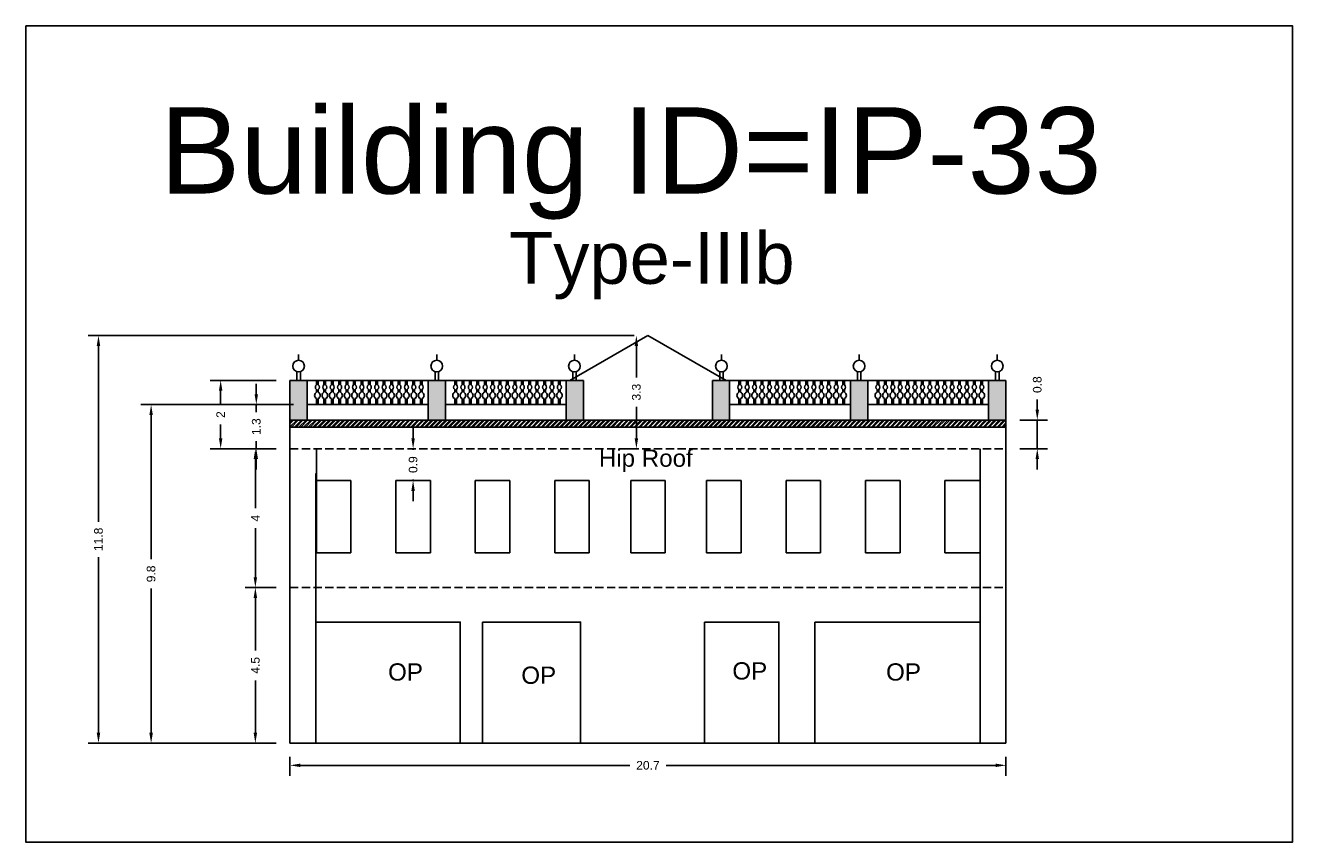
# Model space of a CAD drawing. Header units: metres. Extents: x 3416658 to 3417184, y -6712896 to -6712690.
# Tile 14 of 58: x 3416746 to 3416784, y -6712816 to -6712792. Entities that reach past the tile are written whole.
import ezdxf

# ---------------------------------------------------------------- set-up
doc = ezdxf.new("R2010")
doc.units = ezdxf.units.M
doc.linetypes.add('ACAD_ISO02W100', pattern=[15, 12, -3])
doc.layers.add('Dotted', color=7, linetype='ACAD_ISO02W100', plot=False)
doc.styles.get("Standard").update_dxf_attribs({"font": 'arial.ttf'})
doc.dimstyles.new('ISO-25', dxfattribs={"dimtxt": 0.25, "dimasz": 0.3, "dimexe": 0.3, "dimexo": 0.4, "dimgap": 0.2, "dimtad": 0, "dimdec": 1, "dimdsep": 46, "dimtxsty": 'Standard', "dimcen": 2.5, "dimadec": 0, "dimazin": 0, "dimtfac": 1, "dimtdec": 1, "dimtmove": 0, "dimatfit": 3, "dimfxl": 1, "dimarcsym": 0})

# ---------------------------------------------------------------- blocks, each defined once
blk = doc.blocks.new('*D274')
at = {"color": 0, "lineweight": -2, "transparency": 16777216}
for p, q in [((3416753.506, -6712808.412), (3416752.604, -6712808.412)), ((3416752.904, -6712808.712), (3416752.904, -6712810.233)), ((3416752.904, -6712812.621), (3416752.904, -6712811.1)), ((3416753.506, -6712812.921), (3416752.604, -6712812.921))]:
    blk.add_line(p, q, dxfattribs=at)
at = {"color": 0, "transparency": 16777216}
for points in [[(3416752.854, -6712808.712), (3416752.954, -6712808.712), (3416752.904, -6712808.412)], [(3416752.854, -6712812.621), (3416752.954, -6712812.621), (3416752.904, -6712812.921)]]:
    blk.add_solid(points, dxfattribs=at)
at = {"layer": 'Defpoints', "color": 0, "transparency": 16777216}
for p in [(3416752.904, -6712808.412), (3416753.906, -6712808.412), (3416753.906, -6712812.921)]:
    blk.add_point(p, dxfattribs=at)
at = {"color": 0, "transparency": 16777216, "insert": (3416752.904, -6712810.666), "char_height": 0.25, "attachment_point": 5, "rotation": 90}
blk.add_mtext('4.5', dxfattribs=at)
blk = doc.blocks.new('*D275')
at = {"color": 0, "lineweight": -2, "transparency": 16777216}
for p, q in [((3416753.506, -6712804.389), (3416752.604, -6712804.389)), ((3416752.904, -6712804.689), (3416752.904, -6712806.114)), ((3416752.904, -6712808.112), (3416752.904, -6712806.687)), ((3416753.506, -6712808.412), (3416752.604, -6712808.412))]:
    blk.add_line(p, q, dxfattribs=at)
at = {"color": 0, "transparency": 16777216}
for points in [[(3416752.854, -6712804.689), (3416752.954, -6712804.689), (3416752.904, -6712804.389)], [(3416752.854, -6712808.112), (3416752.954, -6712808.112), (3416752.904, -6712808.412)]]:
    blk.add_solid(points, dxfattribs=at)
at = {"layer": 'Defpoints', "color": 0, "transparency": 16777216}
for p in [(3416752.904, -6712804.389), (3416753.906, -6712804.389), (3416753.906, -6712808.412)]:
    blk.add_point(p, dxfattribs=at)
at = {"color": 0, "transparency": 16777216, "insert": (3416752.904, -6712806.401), "char_height": 0.25, "attachment_point": 5, "rotation": 90}
blk.add_mtext('4', dxfattribs=at)
blk = doc.blocks.new('*D276')
at = {"color": 0, "lineweight": -2, "transparency": 16777216}
for p, q in [((3416752.931, -6712802.809), (3416752.931, -6712802.509)), ((3416754.006, -6712803.109), (3416752.631, -6712803.109)), ((3416752.931, -6712803.109), (3416752.931, -6712803.333)), ((3416753.506, -6712804.389), (3416752.631, -6712804.389)), ((3416752.931, -6712804.389), (3416752.931, -6712804.165)), ((3416752.931, -6712804.689), (3416752.931, -6712804.989))]:
    blk.add_line(p, q, dxfattribs=at)
at = {"color": 0, "transparency": 16777216}
for points in [[(3416752.881, -6712802.809), (3416752.981, -6712802.809), (3416752.931, -6712803.109)], [(3416752.881, -6712804.689), (3416752.981, -6712804.689), (3416752.931, -6712804.389)]]:
    blk.add_solid(points, dxfattribs=at)
at = {"layer": 'Defpoints', "color": 0, "transparency": 16777216}
for p in [(3416752.931, -6712803.109), (3416754.406, -6712803.109), (3416753.906, -6712804.389)]:
    blk.add_point(p, dxfattribs=at)
at = {"color": 0, "transparency": 16777216, "insert": (3416752.931, -6712803.749), "char_height": 0.25, "attachment_point": 5, "rotation": 90}
blk.add_mtext('1.3', dxfattribs=at)
blk = doc.blocks.new('*D277')
at = {"color": 0, "lineweight": -2, "transparency": 16777216}
for p, q in [((3416753.506, -6712802.409), (3416751.599, -6712802.409)), ((3416751.899, -6712802.709), (3416751.899, -6712803.117)), ((3416751.899, -6712804.089), (3416751.899, -6712803.682)), ((3416753.506, -6712804.389), (3416751.599, -6712804.389))]:
    blk.add_line(p, q, dxfattribs=at)
at = {"color": 0, "transparency": 16777216}
for points in [[(3416751.849, -6712802.709), (3416751.949, -6712802.709), (3416751.899, -6712802.409)], [(3416751.849, -6712804.089), (3416751.949, -6712804.089), (3416751.899, -6712804.389)]]:
    blk.add_solid(points, dxfattribs=at)
at = {"layer": 'Defpoints', "color": 0, "transparency": 16777216}
for p in [(3416751.899, -6712802.409), (3416753.906, -6712802.409), (3416753.906, -6712804.389)]:
    blk.add_point(p, dxfattribs=at)
at = {"color": 0, "transparency": 16777216, "insert": (3416751.899, -6712803.399), "char_height": 0.25, "attachment_point": 5, "rotation": 90}
blk.add_mtext('2', dxfattribs=at)
blk = doc.blocks.new('*D278')
at = {"color": 0, "lineweight": -2, "transparency": 16777216}
for p, q in [((3416753.506, -6712803.109), (3416749.585, -6712803.109)), ((3416749.885, -6712803.409), (3416749.885, -6712807.587)), ((3416749.885, -6712812.621), (3416749.885, -6712808.443)), ((3416753.506, -6712812.921), (3416749.585, -6712812.921))]:
    blk.add_line(p, q, dxfattribs=at)
at = {"color": 0, "transparency": 16777216}
for points in [[(3416749.835, -6712803.409), (3416749.935, -6712803.409), (3416749.885, -6712803.109)], [(3416749.835, -6712812.621), (3416749.935, -6712812.621), (3416749.885, -6712812.921)]]:
    blk.add_solid(points, dxfattribs=at)
at = {"layer": 'Defpoints', "color": 0, "transparency": 16777216}
for p in [(3416749.885, -6712803.109), (3416753.906, -6712803.109), (3416753.906, -6712812.921)]:
    blk.add_point(p, dxfattribs=at)
at = {"color": 0, "transparency": 16777216, "insert": (3416749.885, -6712808.015), "char_height": 0.25, "attachment_point": 5, "rotation": 90}
blk.add_mtext('9.8', dxfattribs=at)
blk = doc.blocks.new('*D279')
at = {"color": 0, "lineweight": -2, "transparency": 16777216}
for p, q in [((3416763.871, -6712801.109), (3416748.061, -6712801.109)), ((3416748.361, -6712801.409), (3416748.361, -6712806.502)), ((3416748.361, -6712812.621), (3416748.361, -6712807.528)), ((3416753.506, -6712812.921), (3416748.061, -6712812.921))]:
    blk.add_line(p, q, dxfattribs=at)
at = {"color": 0, "transparency": 16777216}
for points in [[(3416748.311, -6712801.409), (3416748.411, -6712801.409), (3416748.361, -6712801.109)], [(3416748.311, -6712812.621), (3416748.411, -6712812.621), (3416748.361, -6712812.921)]]:
    blk.add_solid(points, dxfattribs=at)
at = {"layer": 'Defpoints', "color": 0, "transparency": 16777216}
for p in [(3416748.361, -6712801.109), (3416764.271, -6712801.109), (3416753.906, -6712812.921)]:
    blk.add_point(p, dxfattribs=at)
at = {"color": 0, "transparency": 16777216, "insert": (3416748.361, -6712807.015), "char_height": 0.25, "attachment_point": 5, "rotation": 90}
blk.add_mtext('11.8', dxfattribs=at)
blk = doc.blocks.new('*D280')
at = {"color": 0, "lineweight": -2, "transparency": 16777216}
for p, q in [((3416763.871, -6712801.109), (3416763.636, -6712801.109)), ((3416763.936, -6712801.409), (3416763.936, -6712802.322)), ((3416763.936, -6712804.089), (3416763.936, -6712803.177)), ((3416763.871, -6712804.389), (3416763.636, -6712804.389))]:
    blk.add_line(p, q, dxfattribs=at)
at = {"color": 0, "transparency": 16777216}
for points in [[(3416763.886, -6712801.409), (3416763.986, -6712801.409), (3416763.936, -6712801.109)], [(3416763.886, -6712804.089), (3416763.986, -6712804.089), (3416763.936, -6712804.389)]]:
    blk.add_solid(points, dxfattribs=at)
at = {"layer": 'Defpoints', "color": 0, "transparency": 16777216}
for p in [(3416764.271, -6712801.109), (3416763.936, -6712804.389), (3416764.271, -6712804.389)]:
    blk.add_point(p, dxfattribs=at)
at = {"color": 0, "transparency": 16777216, "insert": (3416763.936, -6712802.749), "char_height": 0.25, "attachment_point": 5, "rotation": 90}
blk.add_mtext('3.3', dxfattribs=at)
blk = doc.blocks.new('*D281')
at = {"color": 0, "lineweight": -2, "transparency": 16777216}
for p, q in [((3416757.471, -6712804.089), (3416757.471, -6712803.789)), ((3416757.471, -6712804.389), (3416757.471, -6712804.421)), ((3416757.871, -6712804.389), (3416757.771, -6712804.389)), ((3416757.471, -6712805.309), (3416757.471, -6712805.277)), ((3416757.871, -6712805.309), (3416757.771, -6712805.309)), ((3416757.471, -6712805.609), (3416757.471, -6712805.909))]:
    blk.add_line(p, q, dxfattribs=at)
at = {"color": 0, "transparency": 16777216}
for points in [[(3416757.421, -6712804.089), (3416757.521, -6712804.089), (3416757.471, -6712804.389)], [(3416757.421, -6712805.609), (3416757.521, -6712805.609), (3416757.471, -6712805.309)]]:
    blk.add_solid(points, dxfattribs=at)
at = {"layer": 'Defpoints', "color": 0, "transparency": 16777216}
for p in [(3416757.471, -6712804.389), (3416757.471, -6712804.389), (3416757.471, -6712805.309)]:
    blk.add_point(p, dxfattribs=at)
at = {"color": 0, "transparency": 16777216, "insert": (3416757.471, -6712804.849), "char_height": 0.25, "attachment_point": 5, "rotation": 90}
blk.add_mtext('0.9', dxfattribs=at)
blk = doc.blocks.new('*D282')
at = {"color": 0, "lineweight": -2, "transparency": 16777216}
for p, q in [((3416753.906, -6712813.321), (3416753.906, -6712813.863)), ((3416774.636, -6712813.321), (3416774.636, -6712813.863)), ((3416754.206, -6712813.563), (3416763.744, -6712813.563)), ((3416774.336, -6712813.563), (3416764.798, -6712813.563))]:
    blk.add_line(p, q, dxfattribs=at)
at = {"color": 0, "transparency": 16777216}
for points in [[(3416754.206, -6712813.513), (3416754.206, -6712813.613), (3416753.906, -6712813.563)], [(3416774.336, -6712813.513), (3416774.336, -6712813.613), (3416774.636, -6712813.563)]]:
    blk.add_solid(points, dxfattribs=at)
at = {"layer": 'Defpoints', "color": 0, "transparency": 16777216}
for p in [(3416753.906, -6712812.921), (3416774.636, -6712812.921), (3416774.636, -6712813.563)]:
    blk.add_point(p, dxfattribs=at)
at = {"color": 0, "transparency": 16777216, "insert": (3416764.271, -6712813.563), "char_height": 0.25, "attachment_point": 5}
blk.add_mtext('20.7', dxfattribs=at)
blk = doc.blocks.new('*D283')
at = {"color": 0, "lineweight": -2, "transparency": 16777216}
for p, q in [((3416775.544, -6712803.259), (3416775.544, -6712802.959)), ((3416775.036, -6712803.559), (3416775.844, -6712803.559)), ((3416775.544, -6712804.389), (3416775.544, -6712803.559)), ((3416775.036, -6712804.389), (3416775.844, -6712804.389)), ((3416775.544, -6712804.689), (3416775.544, -6712804.989))]:
    blk.add_line(p, q, dxfattribs=at)
at = {"color": 0, "transparency": 16777216}
for points in [[(3416775.494, -6712803.259), (3416775.594, -6712803.259), (3416775.544, -6712803.559)], [(3416775.494, -6712804.689), (3416775.594, -6712804.689), (3416775.544, -6712804.389)]]:
    blk.add_solid(points, dxfattribs=at)
at = {"layer": 'Defpoints', "color": 0, "transparency": 16777216}
for p in [(3416774.636, -6712803.559), (3416775.544, -6712803.559), (3416774.636, -6712804.389)]:
    blk.add_point(p, dxfattribs=at)
at = {"color": 0, "transparency": 16777216, "insert": (3416775.544, -6712802.531), "char_height": 0.25, "attachment_point": 5, "rotation": 90}
blk.add_mtext('0.8', dxfattribs=at)

msp = doc.modelspace()

# ---------------------------------------------------------------- hatches: boundary and pattern name
h = msp.add_hatch(color=256)
h.dxf.hatch_style = 1
h.paths.add_polyline_path([(3416811.953, -6712805.712), (3416811.453, -6712805.712), (3416811.453, -6712810.362), (3416811.953, -6712810.362)])
h.paths.add_polyline_path([(3416811.953, -6712802.512), (3416811.453, -6712802.512), (3416811.453, -6712804.212), (3416811.953, -6712804.212)])
h.paths.add_polyline_path([(3416811.953, -6712804.412), (3416811.453, -6712804.412), (3416811.453, -6712805.532), (3416811.703, -6712805.712), (3416811.953, -6712805.565)])
h.paths.add_polyline_path([(3416797.55, -6712808.336), (3416797.55, -6712807.726), (3416797.035, -6712807.726), (3416797.035, -6712808.336)], flags=9)
h.paths.add_polyline_path([(3416820.558, -6712808.336), (3416820.558, -6712807.726), (3416820.043, -6712807.726), (3416820.043, -6712808.336)], flags=9)
h.paths.add_polyline_path([(3416800.522, -6712805.176), (3416800.652, -6712805.816), (3416801.157, -6712805.714), (3416801.027, -6712805.074)], flags=9)
h.paths.add_polyline_path([(3416808.955, -6712811.527), (3416809.76, -6712811.527), (3416809.76, -6712811.012), (3416808.955, -6712811.012)], flags=9)
h.paths.add_polyline_path([(3416775.968, -6712798.369), (3416804.495, -6712798.369), (3416804.495, -6712793.218), (3416775.968, -6712793.218)], flags=9)
h = msp.add_hatch(color=256)
h.dxf.hatch_style = 1
h.paths.add_polyline_path([(3416754.406, -6712802.409), (3416753.906, -6712802.409), (3416753.906, -6712803.559), (3416754.406, -6712803.559)])
h.paths.add_polyline_path([(3416758.406, -6712802.409), (3416757.906, -6712802.409), (3416757.906, -6712803.559), (3416758.406, -6712803.559)])
h.paths.add_polyline_path([(3416762.406, -6712802.409), (3416761.906, -6712802.409), (3416761.906, -6712803.559), (3416762.406, -6712803.559)])
h.paths.add_polyline_path([(3416766.636, -6712802.409), (3416766.136, -6712802.409), (3416766.136, -6712803.559), (3416766.636, -6712803.559)])
h.paths.add_polyline_path([(3416770.636, -6712802.409), (3416770.136, -6712802.409), (3416770.136, -6712803.559), (3416770.636, -6712803.559)])
h.paths.add_polyline_path([(3416774.636, -6712802.409), (3416774.136, -6712802.409), (3416774.136, -6712803.559), (3416774.636, -6712803.559)])
h = msp.add_hatch()
h.set_pattern_fill('ANSI32', color=256, scale=0.01)
h.set_pattern_definition([(45, (-40.60376, 25.57048), (-0.067351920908, 0.067351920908), []), (45, (-40.55886, 25.57048), (-0.067351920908, 0.067351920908), [])])
h.paths.add_polyline_path([(3416774.636, -6712803.559), (3416753.906, -6712803.559), (3416753.906, -6712803.759), (3416774.636, -6712803.759)])

# ---------------------------------------------------------------- linework, layer by layer
for points in [[(3416746.258, -6712792.133), (3416782.934, -6712792.133), (3416782.934, -6712815.79), (3416746.258, -6712815.79)], [(3416760.271, -6712807.409), (3416760.271, -6712805.309), (3416759.271, -6712805.309), (3416759.271, -6712807.409)], [(3416754.656, -6712809.414), (3416758.836, -6712809.414), (3416758.836, -6712812.921), (3416754.656, -6712812.921)], [(3416759.484, -6712809.414), (3416762.319, -6712809.414), (3416762.319, -6712812.921), (3416759.484, -6712812.921)], [(3416765.904, -6712809.414), (3416768.062, -6712809.414), (3416768.062, -6712812.921), (3416765.904, -6712812.921)], [(3416769.105, -6712809.414), (3416773.886, -6712809.414), (3416773.886, -6712812.921), (3416769.105, -6712812.921)]]:
    msp.add_lwpolyline(points, close=True)
for points in [[(3416764.271, -6712801.109), (3416762.007, -6712802.409)], [(3416764.271, -6712801.109), (3416766.535, -6712802.409)], [(3416754.156, -6712801.825), (3416754.156, -6712801.659)], [(3416758.156, -6712801.825), (3416758.156, -6712801.659)], [(3416762.143, -6712801.825), (3416762.143, -6712801.659)], [(3416766.399, -6712801.825), (3416766.399, -6712801.659)], [(3416770.386, -6712801.825), (3416770.386, -6712801.659)], [(3416774.386, -6712801.825), (3416774.386, -6712801.659)], [(3416754.106, -6712802.409), (3416754.106, -6712802.155)], [(3416754.206, -6712802.409), (3416754.206, -6712802.155)], [(3416758.106, -6712802.409), (3416758.106, -6712802.155)], [(3416758.206, -6712802.409), (3416758.206, -6712802.155)], [(3416762.093, -6712802.409), (3416762.093, -6712802.155)], [(3416762.193, -6712802.409), (3416762.193, -6712802.155)], [(3416766.349, -6712802.409), (3416766.349, -6712802.155)], [(3416766.449, -6712802.409), (3416766.449, -6712802.155)], [(3416770.336, -6712802.409), (3416770.336, -6712802.155)], [(3416770.436, -6712802.409), (3416770.436, -6712802.155)], [(3416774.336, -6712802.409), (3416774.336, -6712802.155)], [(3416774.436, -6712802.409), (3416774.436, -6712802.155)], [(3416753.906, -6712802.409), (3416758.406, -6712802.409)], [(3416753.906, -6712802.409), (3416753.906, -6712805.309)], [(3416754.406, -6712802.409), (3416754.406, -6712803.559)], [(3416757.906, -6712802.409), (3416757.906, -6712803.559)], [(3416757.906, -6712802.409), (3416762.406, -6712802.409)], [(3416758.406, -6712802.409), (3416758.406, -6712803.559)], [(3416761.906, -6712802.409), (3416761.906, -6712803.559)], [(3416761.906, -6712802.409), (3416762.406, -6712802.409)], [(3416762.406, -6712802.409), (3416762.406, -6712803.559)], [(3416766.136, -6712802.409), (3416766.136, -6712803.559)], [(3416766.136, -6712802.409), (3416766.636, -6712802.409)], [(3416766.136, -6712802.409), (3416770.636, -6712802.409)], [(3416766.636, -6712802.409), (3416766.636, -6712803.559)], [(3416770.136, -6712802.409), (3416770.136, -6712803.559)], [(3416770.136, -6712802.409), (3416770.636, -6712802.409)], [(3416770.136, -6712802.409), (3416774.636, -6712802.409)], [(3416770.636, -6712802.409), (3416770.636, -6712803.559)], [(3416774.136, -6712802.409), (3416774.136, -6712803.559)], [(3416774.136, -6712802.409), (3416774.636, -6712802.409)], [(3416774.636, -6712805.309), (3416774.636, -6712802.409)], [(3416754.406, -6712803.109), (3416757.906, -6712803.109)], [(3416758.406, -6712803.109), (3416761.906, -6712803.109)], [(3416766.636, -6712803.109), (3416770.136, -6712803.109)], [(3416770.636, -6712803.109), (3416774.136, -6712803.109)], [(3416753.906, -6712803.559), (3416774.636, -6712803.559)], [(3416753.906, -6712803.759), (3416774.636, -6712803.759)], [(3416754.671, -6712804.389), (3416754.671, -6712807.409)], [(3416773.886, -6712804.389), (3416773.886, -6712812.921)], [(3416754.656, -6712805.109), (3416754.656, -6712812.921)], [(3416753.906, -6712805.309), (3416753.906, -6712812.921)], [(3416754.671, -6712805.309), (3416755.671, -6712805.309)], [(3416755.671, -6712805.309), (3416755.671, -6712807.409)], [(3416756.971, -6712805.309), (3416757.971, -6712805.309)], [(3416756.971, -6712805.309), (3416756.971, -6712807.409)], [(3416757.971, -6712805.309), (3416757.971, -6712807.409)], [(3416761.571, -6712805.309), (3416762.571, -6712805.309)], [(3416761.571, -6712805.309), (3416761.571, -6712807.409)], [(3416762.571, -6712805.309), (3416762.571, -6712807.409)], [(3416763.771, -6712805.309), (3416763.771, -6712807.409)], [(3416763.771, -6712805.309), (3416764.771, -6712805.309)], [(3416764.771, -6712805.309), (3416764.771, -6712807.409)], [(3416765.971, -6712805.309), (3416765.971, -6712807.409)], [(3416766.971, -6712805.309), (3416765.971, -6712805.309)], [(3416766.971, -6712805.309), (3416766.971, -6712807.409)], [(3416768.271, -6712805.309), (3416768.271, -6712807.409)], [(3416769.271, -6712805.309), (3416768.271, -6712805.309)], [(3416769.271, -6712805.309), (3416769.271, -6712807.409)], [(3416770.571, -6712805.309), (3416770.571, -6712807.409)], [(3416771.571, -6712805.309), (3416770.571, -6712805.309)], [(3416771.571, -6712805.309), (3416771.571, -6712807.409)], [(3416772.871, -6712805.309), (3416772.871, -6712807.409)], [(3416773.871, -6712805.309), (3416772.871, -6712805.309)], [(3416774.636, -6712805.309), (3416774.636, -6712812.921)], [(3416754.671, -6712807.409), (3416755.671, -6712807.409)], [(3416756.971, -6712807.409), (3416757.971, -6712807.409)], [(3416761.571, -6712807.409), (3416762.571, -6712807.409)], [(3416763.771, -6712807.409), (3416764.771, -6712807.409)], [(3416766.971, -6712807.409), (3416765.971, -6712807.409)], [(3416769.271, -6712807.409), (3416768.271, -6712807.409)], [(3416771.571, -6712807.409), (3416770.571, -6712807.409)], [(3416773.871, -6712807.409), (3416772.871, -6712807.409)], [(3416753.906, -6712812.921), (3416774.636, -6712812.921)]]:
    msp.add_lwpolyline(points)
for points in [[(3416754.675, -6712802.409), (3416754.675, -6712802.54, 0.504557), (3416754.675, -6712802.676), (3416754.675, -6712802.749, 0.59952), (3416754.675, -6712802.936), (3416754.675, -6712803.109)], [(3416754.724, -6712803.109), (3416754.724, -6712802.936, 0.59952), (3416754.724, -6712802.749), (3416754.724, -6712802.676, 0.504557), (3416754.724, -6712802.54), (3416754.724, -6712802.409)], [(3416754.89, -6712802.409), (3416754.89, -6712802.54, 0.504557), (3416754.89, -6712802.676), (3416754.89, -6712802.749, 0.59952), (3416754.89, -6712802.936), (3416754.89, -6712803.109)], [(3416754.939, -6712803.109), (3416754.939, -6712802.936, 0.59952), (3416754.939, -6712802.749), (3416754.939, -6712802.676, 0.504557), (3416754.939, -6712802.54), (3416754.939, -6712802.409)], [(3416755.105, -6712802.409), (3416755.105, -6712802.54, 0.504557), (3416755.105, -6712802.676), (3416755.105, -6712802.749, 0.59952), (3416755.105, -6712802.936), (3416755.105, -6712803.109)], [(3416755.153, -6712803.109), (3416755.153, -6712802.936, 0.59952), (3416755.153, -6712802.749), (3416755.153, -6712802.676, 0.504557), (3416755.153, -6712802.54), (3416755.153, -6712802.409)], [(3416755.319, -6712802.409), (3416755.319, -6712802.54, 0.504557), (3416755.319, -6712802.676), (3416755.319, -6712802.749, 0.59952), (3416755.319, -6712802.936), (3416755.319, -6712803.109)], [(3416755.368, -6712803.109), (3416755.368, -6712802.936, 0.59952), (3416755.368, -6712802.749), (3416755.368, -6712802.676, 0.504557), (3416755.368, -6712802.54), (3416755.368, -6712802.409)], [(3416755.534, -6712802.409), (3416755.534, -6712802.54, 0.504557), (3416755.534, -6712802.676), (3416755.534, -6712802.749, 0.59952), (3416755.534, -6712802.936), (3416755.534, -6712803.109)], [(3416755.583, -6712803.109), (3416755.583, -6712802.936, 0.59952), (3416755.583, -6712802.749), (3416755.583, -6712802.676, 0.504557), (3416755.583, -6712802.54), (3416755.583, -6712802.409)], [(3416755.749, -6712802.409), (3416755.749, -6712802.54, 0.504557), (3416755.749, -6712802.676), (3416755.749, -6712802.749, 0.59952), (3416755.749, -6712802.936), (3416755.749, -6712803.109)], [(3416755.798, -6712803.109), (3416755.798, -6712802.936, 0.59952), (3416755.798, -6712802.749), (3416755.798, -6712802.676, 0.504557), (3416755.798, -6712802.54), (3416755.798, -6712802.409)], [(3416755.964, -6712802.409), (3416755.964, -6712802.54, 0.504557), (3416755.964, -6712802.676), (3416755.964, -6712802.749, 0.59952), (3416755.964, -6712802.936), (3416755.964, -6712803.109)], [(3416756.012, -6712803.109), (3416756.012, -6712802.936, 0.59952), (3416756.012, -6712802.749), (3416756.012, -6712802.676, 0.504557), (3416756.012, -6712802.54), (3416756.012, -6712802.409)], [(3416756.179, -6712802.409), (3416756.179, -6712802.54, 0.504557), (3416756.179, -6712802.676), (3416756.179, -6712802.749, 0.59952), (3416756.179, -6712802.936), (3416756.179, -6712803.109)], [(3416756.227, -6712803.109), (3416756.227, -6712802.936, 0.59952), (3416756.227, -6712802.749), (3416756.227, -6712802.676, 0.504557), (3416756.227, -6712802.54), (3416756.227, -6712802.409)], [(3416756.393, -6712802.409), (3416756.393, -6712802.54, 0.504557), (3416756.393, -6712802.676), (3416756.393, -6712802.749, 0.59952), (3416756.393, -6712802.936), (3416756.393, -6712803.109)], [(3416756.442, -6712803.109), (3416756.442, -6712802.936, 0.59952), (3416756.442, -6712802.749), (3416756.442, -6712802.676, 0.504557), (3416756.442, -6712802.54), (3416756.442, -6712802.409)], [(3416756.608, -6712802.409), (3416756.608, -6712802.54, 0.504557), (3416756.608, -6712802.676), (3416756.608, -6712802.749, 0.59952), (3416756.608, -6712802.936), (3416756.608, -6712803.109)], [(3416756.657, -6712803.109), (3416756.657, -6712802.936, 0.59952), (3416756.657, -6712802.749), (3416756.657, -6712802.676, 0.504557), (3416756.657, -6712802.54), (3416756.657, -6712802.409)], [(3416756.823, -6712802.409), (3416756.823, -6712802.54, 0.504557), (3416756.823, -6712802.676), (3416756.823, -6712802.749, 0.59952), (3416756.823, -6712802.936), (3416756.823, -6712803.109)], [(3416756.872, -6712803.109), (3416756.872, -6712802.936, 0.59952), (3416756.872, -6712802.749), (3416756.872, -6712802.676, 0.504557), (3416756.872, -6712802.54), (3416756.872, -6712802.409)], [(3416757.038, -6712802.409), (3416757.038, -6712802.54, 0.504557), (3416757.038, -6712802.676), (3416757.038, -6712802.749, 0.59952), (3416757.038, -6712802.936), (3416757.038, -6712803.109)], [(3416757.086, -6712803.109), (3416757.086, -6712802.936, 0.59952), (3416757.086, -6712802.749), (3416757.086, -6712802.676, 0.504557), (3416757.086, -6712802.54), (3416757.086, -6712802.409)], [(3416757.253, -6712802.409), (3416757.253, -6712802.54, 0.504557), (3416757.253, -6712802.676), (3416757.253, -6712802.749, 0.59952), (3416757.253, -6712802.936), (3416757.253, -6712803.109)], [(3416757.301, -6712803.109), (3416757.301, -6712802.936, 0.59952), (3416757.301, -6712802.749), (3416757.301, -6712802.676, 0.504557), (3416757.301, -6712802.54), (3416757.301, -6712802.409)], [(3416757.467, -6712802.409), (3416757.467, -6712802.54, 0.504557), (3416757.467, -6712802.676), (3416757.467, -6712802.749, 0.59952), (3416757.467, -6712802.936), (3416757.467, -6712803.109)], [(3416757.516, -6712803.109), (3416757.516, -6712802.936, 0.59952), (3416757.516, -6712802.749), (3416757.516, -6712802.676, 0.504557), (3416757.516, -6712802.54), (3416757.516, -6712802.409)], [(3416757.682, -6712802.409), (3416757.682, -6712802.54, 0.504557), (3416757.682, -6712802.676), (3416757.682, -6712802.749, 0.59952), (3416757.682, -6712802.936), (3416757.682, -6712803.109)], [(3416757.731, -6712803.109), (3416757.731, -6712802.936, 0.59952), (3416757.731, -6712802.749), (3416757.731, -6712802.676, 0.504557), (3416757.731, -6712802.54), (3416757.731, -6712802.409)], [(3416758.675, -6712802.409), (3416758.675, -6712802.54, 0.504557), (3416758.675, -6712802.676), (3416758.675, -6712802.749, 0.59952), (3416758.675, -6712802.936), (3416758.675, -6712803.109)], [(3416758.724, -6712803.109), (3416758.724, -6712802.936, 0.59952), (3416758.724, -6712802.749), (3416758.724, -6712802.676, 0.504557), (3416758.724, -6712802.54), (3416758.724, -6712802.409)], [(3416758.89, -6712802.409), (3416758.89, -6712802.54, 0.504557), (3416758.89, -6712802.676), (3416758.89, -6712802.749, 0.59952), (3416758.89, -6712802.936), (3416758.89, -6712803.109)], [(3416758.939, -6712803.109), (3416758.939, -6712802.936, 0.59952), (3416758.939, -6712802.749), (3416758.939, -6712802.676, 0.504557), (3416758.939, -6712802.54), (3416758.939, -6712802.409)], [(3416759.105, -6712802.409), (3416759.105, -6712802.54, 0.504557), (3416759.105, -6712802.676), (3416759.105, -6712802.749, 0.59952), (3416759.105, -6712802.936), (3416759.105, -6712803.109)], [(3416759.153, -6712803.109), (3416759.153, -6712802.936, 0.59952), (3416759.153, -6712802.749), (3416759.153, -6712802.676, 0.504557), (3416759.153, -6712802.54), (3416759.153, -6712802.409)], [(3416759.319, -6712802.409), (3416759.319, -6712802.54, 0.504557), (3416759.319, -6712802.676), (3416759.319, -6712802.749, 0.59952), (3416759.319, -6712802.936), (3416759.319, -6712803.109)], [(3416759.368, -6712803.109), (3416759.368, -6712802.936, 0.59952), (3416759.368, -6712802.749), (3416759.368, -6712802.676, 0.504557), (3416759.368, -6712802.54), (3416759.368, -6712802.409)], [(3416759.534, -6712802.409), (3416759.534, -6712802.54, 0.504557), (3416759.534, -6712802.676), (3416759.534, -6712802.749, 0.59952), (3416759.534, -6712802.936), (3416759.534, -6712803.109)], [(3416759.583, -6712803.109), (3416759.583, -6712802.936, 0.59952), (3416759.583, -6712802.749), (3416759.583, -6712802.676, 0.504557), (3416759.583, -6712802.54), (3416759.583, -6712802.409)], [(3416759.749, -6712802.409), (3416759.749, -6712802.54, 0.504557), (3416759.749, -6712802.676), (3416759.749, -6712802.749, 0.59952), (3416759.749, -6712802.936), (3416759.749, -6712803.109)], [(3416759.798, -6712803.109), (3416759.798, -6712802.936, 0.59952), (3416759.798, -6712802.749), (3416759.798, -6712802.676, 0.504557), (3416759.798, -6712802.54), (3416759.798, -6712802.409)], [(3416759.964, -6712802.409), (3416759.964, -6712802.54, 0.504557), (3416759.964, -6712802.676), (3416759.964, -6712802.749, 0.59952), (3416759.964, -6712802.936), (3416759.964, -6712803.109)], [(3416760.012, -6712803.109), (3416760.012, -6712802.936, 0.59952), (3416760.012, -6712802.749), (3416760.012, -6712802.676, 0.504557), (3416760.012, -6712802.54), (3416760.012, -6712802.409)], [(3416760.179, -6712802.409), (3416760.179, -6712802.54, 0.504557), (3416760.179, -6712802.676), (3416760.179, -6712802.749, 0.59952), (3416760.179, -6712802.936), (3416760.179, -6712803.109)], [(3416760.227, -6712803.109), (3416760.227, -6712802.936, 0.59952), (3416760.227, -6712802.749), (3416760.227, -6712802.676, 0.504557), (3416760.227, -6712802.54), (3416760.227, -6712802.409)], [(3416760.393, -6712802.409), (3416760.393, -6712802.54, 0.504557), (3416760.393, -6712802.676), (3416760.393, -6712802.749, 0.59952), (3416760.393, -6712802.936), (3416760.393, -6712803.109)], [(3416760.442, -6712803.109), (3416760.442, -6712802.936, 0.59952), (3416760.442, -6712802.749), (3416760.442, -6712802.676, 0.504557), (3416760.442, -6712802.54), (3416760.442, -6712802.409)], [(3416760.608, -6712802.409), (3416760.608, -6712802.54, 0.504557), (3416760.608, -6712802.676), (3416760.608, -6712802.749, 0.59952), (3416760.608, -6712802.936), (3416760.608, -6712803.109)], [(3416760.657, -6712803.109), (3416760.657, -6712802.936, 0.59952), (3416760.657, -6712802.749), (3416760.657, -6712802.676, 0.504557), (3416760.657, -6712802.54), (3416760.657, -6712802.409)], [(3416760.823, -6712802.409), (3416760.823, -6712802.54, 0.504557), (3416760.823, -6712802.676), (3416760.823, -6712802.749, 0.59952), (3416760.823, -6712802.936), (3416760.823, -6712803.109)], [(3416760.872, -6712803.109), (3416760.872, -6712802.936, 0.59952), (3416760.872, -6712802.749), (3416760.872, -6712802.676, 0.504557), (3416760.872, -6712802.54), (3416760.872, -6712802.409)], [(3416761.038, -6712802.409), (3416761.038, -6712802.54, 0.504557), (3416761.038, -6712802.676), (3416761.038, -6712802.749, 0.59952), (3416761.038, -6712802.936), (3416761.038, -6712803.109)], [(3416761.086, -6712803.109), (3416761.086, -6712802.936, 0.59952), (3416761.086, -6712802.749), (3416761.086, -6712802.676, 0.504557), (3416761.086, -6712802.54), (3416761.086, -6712802.409)], [(3416761.253, -6712802.409), (3416761.253, -6712802.54, 0.504557), (3416761.253, -6712802.676), (3416761.253, -6712802.749, 0.59952), (3416761.253, -6712802.936), (3416761.253, -6712803.109)], [(3416761.301, -6712803.109), (3416761.301, -6712802.936, 0.59952), (3416761.301, -6712802.749), (3416761.301, -6712802.676, 0.504557), (3416761.301, -6712802.54), (3416761.301, -6712802.409)], [(3416761.467, -6712802.409), (3416761.467, -6712802.54, 0.504557), (3416761.467, -6712802.676), (3416761.467, -6712802.749, 0.59952), (3416761.467, -6712802.936), (3416761.467, -6712803.109)], [(3416761.516, -6712803.109), (3416761.516, -6712802.936, 0.59952), (3416761.516, -6712802.749), (3416761.516, -6712802.676, 0.504557), (3416761.516, -6712802.54), (3416761.516, -6712802.409)], [(3416761.682, -6712802.409), (3416761.682, -6712802.54, 0.504557), (3416761.682, -6712802.676), (3416761.682, -6712802.749, 0.59952), (3416761.682, -6712802.936), (3416761.682, -6712803.109)], [(3416761.731, -6712803.109), (3416761.731, -6712802.936, 0.59952), (3416761.731, -6712802.749), (3416761.731, -6712802.676, 0.504557), (3416761.731, -6712802.54), (3416761.731, -6712802.409)], [(3416766.905, -6712802.409), (3416766.905, -6712802.54, 0.504557), (3416766.905, -6712802.676), (3416766.905, -6712802.749, 0.59952), (3416766.905, -6712802.936), (3416766.905, -6712803.109)], [(3416766.954, -6712803.109), (3416766.954, -6712802.936, 0.59952), (3416766.954, -6712802.749), (3416766.954, -6712802.676, 0.504557), (3416766.954, -6712802.54), (3416766.954, -6712802.409)], [(3416767.12, -6712802.409), (3416767.12, -6712802.54, 0.504557), (3416767.12, -6712802.676), (3416767.12, -6712802.749, 0.59952), (3416767.12, -6712802.936), (3416767.12, -6712803.109)], [(3416767.169, -6712803.109), (3416767.169, -6712802.936, 0.59952), (3416767.169, -6712802.749), (3416767.169, -6712802.676, 0.504557), (3416767.169, -6712802.54), (3416767.169, -6712802.409)], [(3416767.335, -6712802.409), (3416767.335, -6712802.54, 0.504557), (3416767.335, -6712802.676), (3416767.335, -6712802.749, 0.59952), (3416767.335, -6712802.936), (3416767.335, -6712803.109)], [(3416767.383, -6712803.109), (3416767.383, -6712802.936, 0.59952), (3416767.383, -6712802.749), (3416767.383, -6712802.676, 0.504557), (3416767.383, -6712802.54), (3416767.383, -6712802.409)], [(3416767.549, -6712802.409), (3416767.549, -6712802.54, 0.504557), (3416767.549, -6712802.676), (3416767.549, -6712802.749, 0.59952), (3416767.549, -6712802.936), (3416767.549, -6712803.109)], [(3416767.598, -6712803.109), (3416767.598, -6712802.936, 0.59952), (3416767.598, -6712802.749), (3416767.598, -6712802.676, 0.504557), (3416767.598, -6712802.54), (3416767.598, -6712802.409)], [(3416767.764, -6712802.409), (3416767.764, -6712802.54, 0.504557), (3416767.764, -6712802.676), (3416767.764, -6712802.749, 0.59952), (3416767.764, -6712802.936), (3416767.764, -6712803.109)], [(3416767.813, -6712803.109), (3416767.813, -6712802.936, 0.59952), (3416767.813, -6712802.749), (3416767.813, -6712802.676, 0.504557), (3416767.813, -6712802.54), (3416767.813, -6712802.409)], [(3416767.979, -6712802.409), (3416767.979, -6712802.54, 0.504557), (3416767.979, -6712802.676), (3416767.979, -6712802.749, 0.59952), (3416767.979, -6712802.936), (3416767.979, -6712803.109)], [(3416768.028, -6712803.109), (3416768.028, -6712802.936, 0.59952), (3416768.028, -6712802.749), (3416768.028, -6712802.676, 0.504557), (3416768.028, -6712802.54), (3416768.028, -6712802.409)], [(3416768.194, -6712802.409), (3416768.194, -6712802.54, 0.504557), (3416768.194, -6712802.676), (3416768.194, -6712802.749, 0.59952), (3416768.194, -6712802.936), (3416768.194, -6712803.109)], [(3416768.242, -6712803.109), (3416768.242, -6712802.936, 0.59952), (3416768.242, -6712802.749), (3416768.242, -6712802.676, 0.504557), (3416768.242, -6712802.54), (3416768.242, -6712802.409)], [(3416768.409, -6712802.409), (3416768.409, -6712802.54, 0.504557), (3416768.409, -6712802.676), (3416768.409, -6712802.749, 0.59952), (3416768.409, -6712802.936), (3416768.409, -6712803.109)], [(3416768.457, -6712803.109), (3416768.457, -6712802.936, 0.59952), (3416768.457, -6712802.749), (3416768.457, -6712802.676, 0.504557), (3416768.457, -6712802.54), (3416768.457, -6712802.409)], [(3416768.623, -6712802.409), (3416768.623, -6712802.54, 0.504557), (3416768.623, -6712802.676), (3416768.623, -6712802.749, 0.59952), (3416768.623, -6712802.936), (3416768.623, -6712803.109)], [(3416768.672, -6712803.109), (3416768.672, -6712802.936, 0.59952), (3416768.672, -6712802.749), (3416768.672, -6712802.676, 0.504557), (3416768.672, -6712802.54), (3416768.672, -6712802.409)], [(3416768.838, -6712802.409), (3416768.838, -6712802.54, 0.504557), (3416768.838, -6712802.676), (3416768.838, -6712802.749, 0.59952), (3416768.838, -6712802.936), (3416768.838, -6712803.109)], [(3416768.887, -6712803.109), (3416768.887, -6712802.936, 0.59952), (3416768.887, -6712802.749), (3416768.887, -6712802.676, 0.504557), (3416768.887, -6712802.54), (3416768.887, -6712802.409)], [(3416769.053, -6712802.409), (3416769.053, -6712802.54, 0.504557), (3416769.053, -6712802.676), (3416769.053, -6712802.749, 0.59952), (3416769.053, -6712802.936), (3416769.053, -6712803.109)], [(3416769.102, -6712803.109), (3416769.102, -6712802.936, 0.59952), (3416769.102, -6712802.749), (3416769.102, -6712802.676, 0.504557), (3416769.102, -6712802.54), (3416769.102, -6712802.409)], [(3416769.268, -6712802.409), (3416769.268, -6712802.54, 0.504557), (3416769.268, -6712802.676), (3416769.268, -6712802.749, 0.59952), (3416769.268, -6712802.936), (3416769.268, -6712803.109)], [(3416769.316, -6712803.109), (3416769.316, -6712802.936, 0.59952), (3416769.316, -6712802.749), (3416769.316, -6712802.676, 0.504557), (3416769.316, -6712802.54), (3416769.316, -6712802.409)], [(3416769.483, -6712802.409), (3416769.483, -6712802.54, 0.504557), (3416769.483, -6712802.676), (3416769.483, -6712802.749, 0.59952), (3416769.483, -6712802.936), (3416769.483, -6712803.109)], [(3416769.531, -6712803.109), (3416769.531, -6712802.936, 0.59952), (3416769.531, -6712802.749), (3416769.531, -6712802.676, 0.504557), (3416769.531, -6712802.54), (3416769.531, -6712802.409)], [(3416769.697, -6712802.409), (3416769.697, -6712802.54, 0.504557), (3416769.697, -6712802.676), (3416769.697, -6712802.749, 0.59952), (3416769.697, -6712802.936), (3416769.697, -6712803.109)], [(3416769.746, -6712803.109), (3416769.746, -6712802.936, 0.59952), (3416769.746, -6712802.749), (3416769.746, -6712802.676, 0.504557), (3416769.746, -6712802.54), (3416769.746, -6712802.409)], [(3416769.912, -6712802.409), (3416769.912, -6712802.54, 0.504557), (3416769.912, -6712802.676), (3416769.912, -6712802.749, 0.59952), (3416769.912, -6712802.936), (3416769.912, -6712803.109)], [(3416769.961, -6712803.109), (3416769.961, -6712802.936, 0.59952), (3416769.961, -6712802.749), (3416769.961, -6712802.676, 0.504557), (3416769.961, -6712802.54), (3416769.961, -6712802.409)], [(3416770.905, -6712802.409), (3416770.905, -6712802.54, 0.504557), (3416770.905, -6712802.676), (3416770.905, -6712802.749, 0.59952), (3416770.905, -6712802.936), (3416770.905, -6712803.109)], [(3416770.954, -6712803.109), (3416770.954, -6712802.936, 0.59952), (3416770.954, -6712802.749), (3416770.954, -6712802.676, 0.504557), (3416770.954, -6712802.54), (3416770.954, -6712802.409)], [(3416771.12, -6712802.409), (3416771.12, -6712802.54, 0.504557), (3416771.12, -6712802.676), (3416771.12, -6712802.749, 0.59952), (3416771.12, -6712802.936), (3416771.12, -6712803.109)], [(3416771.169, -6712803.109), (3416771.169, -6712802.936, 0.59952), (3416771.169, -6712802.749), (3416771.169, -6712802.676, 0.504557), (3416771.169, -6712802.54), (3416771.169, -6712802.409)], [(3416771.335, -6712802.409), (3416771.335, -6712802.54, 0.504557), (3416771.335, -6712802.676), (3416771.335, -6712802.749, 0.59952), (3416771.335, -6712802.936), (3416771.335, -6712803.109)], [(3416771.383, -6712803.109), (3416771.383, -6712802.936, 0.59952), (3416771.383, -6712802.749), (3416771.383, -6712802.676, 0.504557), (3416771.383, -6712802.54), (3416771.383, -6712802.409)], [(3416771.549, -6712802.409), (3416771.549, -6712802.54, 0.504557), (3416771.549, -6712802.676), (3416771.549, -6712802.749, 0.59952), (3416771.549, -6712802.936), (3416771.549, -6712803.109)], [(3416771.598, -6712803.109), (3416771.598, -6712802.936, 0.59952), (3416771.598, -6712802.749), (3416771.598, -6712802.676, 0.504557), (3416771.598, -6712802.54), (3416771.598, -6712802.409)], [(3416771.764, -6712802.409), (3416771.764, -6712802.54, 0.504557), (3416771.764, -6712802.676), (3416771.764, -6712802.749, 0.59952), (3416771.764, -6712802.936), (3416771.764, -6712803.109)], [(3416771.813, -6712803.109), (3416771.813, -6712802.936, 0.59952), (3416771.813, -6712802.749), (3416771.813, -6712802.676, 0.504557), (3416771.813, -6712802.54), (3416771.813, -6712802.409)], [(3416771.979, -6712802.409), (3416771.979, -6712802.54, 0.504557), (3416771.979, -6712802.676), (3416771.979, -6712802.749, 0.59952), (3416771.979, -6712802.936), (3416771.979, -6712803.109)], [(3416772.028, -6712803.109), (3416772.028, -6712802.936, 0.59952), (3416772.028, -6712802.749), (3416772.028, -6712802.676, 0.504557), (3416772.028, -6712802.54), (3416772.028, -6712802.409)], [(3416772.194, -6712802.409), (3416772.194, -6712802.54, 0.504557), (3416772.194, -6712802.676), (3416772.194, -6712802.749, 0.59952), (3416772.194, -6712802.936), (3416772.194, -6712803.109)], [(3416772.242, -6712803.109), (3416772.242, -6712802.936, 0.59952), (3416772.242, -6712802.749), (3416772.242, -6712802.676, 0.504557), (3416772.242, -6712802.54), (3416772.242, -6712802.409)], [(3416772.409, -6712802.409), (3416772.409, -6712802.54, 0.504557), (3416772.409, -6712802.676), (3416772.409, -6712802.749, 0.59952), (3416772.409, -6712802.936), (3416772.409, -6712803.109)], [(3416772.457, -6712803.109), (3416772.457, -6712802.936, 0.59952), (3416772.457, -6712802.749), (3416772.457, -6712802.676, 0.504557), (3416772.457, -6712802.54), (3416772.457, -6712802.409)], [(3416772.623, -6712802.409), (3416772.623, -6712802.54, 0.504557), (3416772.623, -6712802.676), (3416772.623, -6712802.749, 0.59952), (3416772.623, -6712802.936), (3416772.623, -6712803.109)], [(3416772.672, -6712803.109), (3416772.672, -6712802.936, 0.59952), (3416772.672, -6712802.749), (3416772.672, -6712802.676, 0.504557), (3416772.672, -6712802.54), (3416772.672, -6712802.409)], [(3416772.838, -6712802.409), (3416772.838, -6712802.54, 0.504557), (3416772.838, -6712802.676), (3416772.838, -6712802.749, 0.59952), (3416772.838, -6712802.936), (3416772.838, -6712803.109)], [(3416772.887, -6712803.109), (3416772.887, -6712802.936, 0.59952), (3416772.887, -6712802.749), (3416772.887, -6712802.676, 0.504557), (3416772.887, -6712802.54), (3416772.887, -6712802.409)], [(3416773.053, -6712802.409), (3416773.053, -6712802.54, 0.504557), (3416773.053, -6712802.676), (3416773.053, -6712802.749, 0.59952), (3416773.053, -6712802.936), (3416773.053, -6712803.109)], [(3416773.102, -6712803.109), (3416773.102, -6712802.936, 0.59952), (3416773.102, -6712802.749), (3416773.102, -6712802.676, 0.504557), (3416773.102, -6712802.54), (3416773.102, -6712802.409)], [(3416773.268, -6712802.409), (3416773.268, -6712802.54, 0.504557), (3416773.268, -6712802.676), (3416773.268, -6712802.749, 0.59952), (3416773.268, -6712802.936), (3416773.268, -6712803.109)], [(3416773.316, -6712803.109), (3416773.316, -6712802.936, 0.59952), (3416773.316, -6712802.749), (3416773.316, -6712802.676, 0.504557), (3416773.316, -6712802.54), (3416773.316, -6712802.409)], [(3416773.483, -6712802.409), (3416773.483, -6712802.54, 0.504557), (3416773.483, -6712802.676), (3416773.483, -6712802.749, 0.59952), (3416773.483, -6712802.936), (3416773.483, -6712803.109)], [(3416773.531, -6712803.109), (3416773.531, -6712802.936, 0.59952), (3416773.531, -6712802.749), (3416773.531, -6712802.676, 0.504557), (3416773.531, -6712802.54), (3416773.531, -6712802.409)], [(3416773.697, -6712802.409), (3416773.697, -6712802.54, 0.504557), (3416773.697, -6712802.676), (3416773.697, -6712802.749, 0.59952), (3416773.697, -6712802.936), (3416773.697, -6712803.109)], [(3416773.746, -6712803.109), (3416773.746, -6712802.936, 0.59952), (3416773.746, -6712802.749), (3416773.746, -6712802.676, 0.504557), (3416773.746, -6712802.54), (3416773.746, -6712802.409)], [(3416773.912, -6712802.409), (3416773.912, -6712802.54, 0.504557), (3416773.912, -6712802.676), (3416773.912, -6712802.749, 0.59952), (3416773.912, -6712802.936), (3416773.912, -6712803.109)], [(3416773.961, -6712803.109), (3416773.961, -6712802.936, 0.59952), (3416773.961, -6712802.749), (3416773.961, -6712802.676, 0.504557), (3416773.961, -6712802.54), (3416773.961, -6712802.409)]]:
    msp.add_lwpolyline(points, format="xyb")
for centre in [(3416754.156, -6712801.994), (3416758.156, -6712801.994), (3416762.143, -6712801.994), (3416766.399, -6712801.994), (3416770.386, -6712801.994), (3416774.386, -6712801.994)]:
    msp.add_circle(centre, 0.169)
at = {"layer": 'Dotted', "ltscale": 0.02}
for points in [[(3416753.906, -6712804.389), (3416774.636, -6712804.389)], [(3416753.906, -6712808.412), (3416774.636, -6712808.412)]]:
    msp.add_lwpolyline(points, dxfattribs=at)

# ---------------------------------------------------------------- texts
at = {"attachment_point": 1}
for s, heights, insert, char_height in [('Building ID=IP-33', [0.517], (3416750.137, -6712794.494), 2.5), ('Type-IIIb  ', [0.517], (3416760.25, -6712798.109), 1.5), ('Hip Roof', [0], (3416762.85, -6712804.411), 0.5), ('OP', [0], (3416756.746, -6712810.607), 0.5), ('OP', [0], (3416760.604, -6712810.701), 0.5), ('OP', [0], (3416766.715, -6712810.576), 0.5), ('OP', [0], (3416771.166, -6712810.607), 0.5)]:
    msp.add_mtext_dynamic_manual_height_columns(s, width=67.86454, gutter_width=12.5, heights=heights, dxfattribs=dict(at, insert=insert, char_height=char_height))

# ---------------------------------------------------------------- dimensions: what is measured, and where the dimension line sits
for base, p1, p2, picture, middle in [((3416748.361, -6712801.109), (3416753.906, -6712812.921), (3416764.271, -6712801.109), '*D279', (3416748.361, -6712807.015)), ((3416763.936, -6712804.389), (3416764.271, -6712801.109), (3416764.271, -6712804.389), '*D280', (3416763.936, -6712802.749)), ((3416751.899, -6712802.409), (3416753.906, -6712804.389), (3416753.906, -6712802.409), '*D277', (3416751.899, -6712803.399)), ((3416775.544, -6712803.559), (3416774.636, -6712804.389), (3416774.636, -6712803.559), '*D283', (3416775.544, -6712802.531)), ((3416749.885, -6712803.109), (3416753.906, -6712812.921), (3416753.906, -6712803.109), '*D278', (3416749.885, -6712808.015)), ((3416757.471, -6712804.389), (3416757.471, -6712805.309), (3416757.471, -6712804.389), '*D281', (3416757.471, -6712804.849)), ((3416752.904, -6712808.412), (3416753.906, -6712812.921), (3416753.906, -6712808.412), '*D274', (3416752.904, -6712810.666))]:
    dim = msp.add_linear_dim(base=base, p1=p1, p2=p2, angle=90, dimstyle='ISO-25')
    dim.commit()
    dim.dimension.update_dxf_attribs({"geometry": picture, "text_midpoint": middle})
dim = msp.add_linear_dim(base=(3416752.931, -6712803.109), p1=(3416753.906, -6712804.389), p2=(3416754.406, -6712803.109), angle=90, dimstyle='ISO-25')
dim.commit()
dim.dimension.update_dxf_attribs({"geometry": '*D276', "text_midpoint": (3416752.931, -6712803.749), "dimtype": 160})
dim = msp.add_linear_dim(base=(3416752.904, -6712804.389), p1=(3416753.906, -6712808.412), p2=(3416753.906, -6712804.389), angle=90, dimstyle='ISO-25', override={"dimtmove": 1})
dim.commit()
dim.dimension.update_dxf_attribs({"geometry": '*D275', "text_midpoint": (3416752.904, -6712806.401)})
dim = msp.add_linear_dim(base=(3416774.636, -6712813.563), p1=(3416753.906, -6712812.921), p2=(3416774.636, -6712812.921), dimstyle='ISO-25')
dim.commit()
dim.dimension.update_dxf_attribs({"geometry": '*D282', "text_midpoint": (3416764.271, -6712813.563)})

doc.saveas('drawing.dxf')
